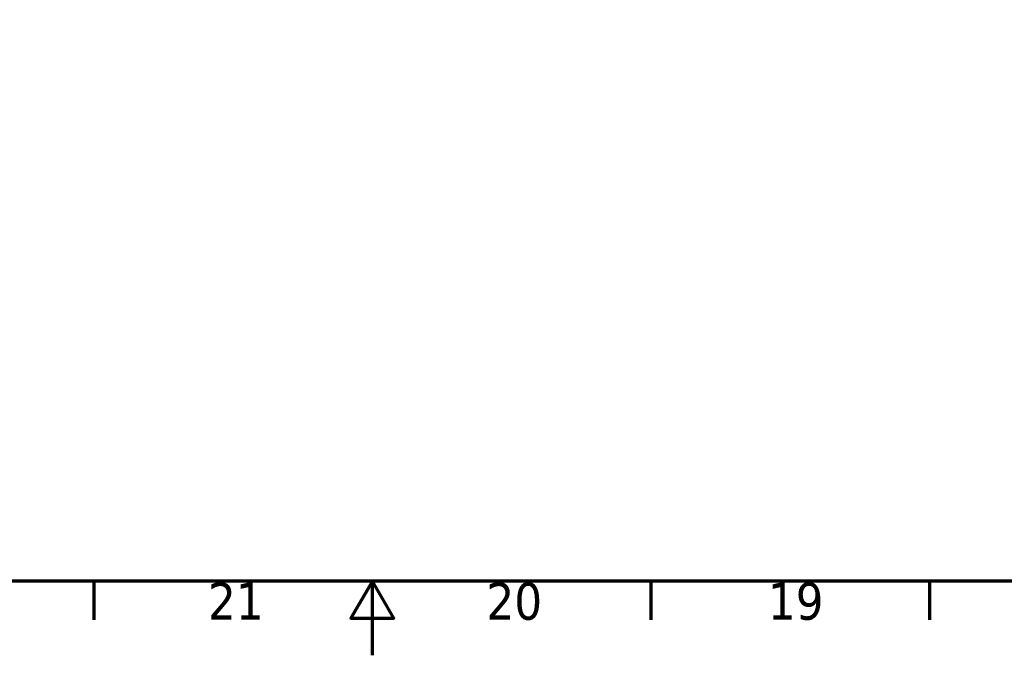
# Paper-space layout 'Sheet_1' of a CAD drawing. Header units: millimetres. Extents: x 0 to 118, y 0 to 118.
# Tile 79 of 175: x 55 to 66, y 0 to 7. Entities that reach past the tile are written whole.
import ezdxf

# ---------------------------------------------------------------- set-up
doc = ezdxf.new("R2010")
doc.units = ezdxf.units.MM
doc.layers.add('Border (ANSI)', color=7, linetype='Continuous', lineweight=70)
doc.styles.add('Note Text (ANSI)', font='tahoma.ttf')

# ---------------------------------------------------------------- blocks, each defined once
blk = doc.blocks.new('Borders Default Border')
at = {"layer": 'Border (ANSI)'}
for p, q in [((56.102, 0.787), (56.102, 0.378)), ((62.008, 0.787), (62.008, 0.378)), ((64.961, 0.787), (64.961, 0.378))]:
    blk.add_line(p, q, dxfattribs=at)
at = {"layer": 'Border (ANSI)', "flags": 128}
for points in [[(0.787, 0.787), (0.787, 117.323), (117.323, 117.323), (117.323, 0.787), (0.787, 0.787)], [(59.055, 0), (59.055, 0.787), (58.828, 0.394), (59.282, 0.394), (59.055, 0.787)]]:
    blk.add_lwpolyline(points, dxfattribs=at)
at = {"layer": 'Border (ANSI)', "char_height": 0.3937, "attachment_point": 7, "style": 'Note Text (ANSI)'}
for s, insert in [('21', (57.312, 0.378)), ('20', (60.264, 0.37)), ('19', (63.248, 0.37))]:
    blk.add_mtext(s, dxfattribs=dict(at, insert=insert))

psp = doc.layouts.new('Sheet_1')

# ---------------------------------------------------------------- block references
psp.add_blockref('Borders Default Border', (0, 0))

doc.saveas('drawing.dxf')
